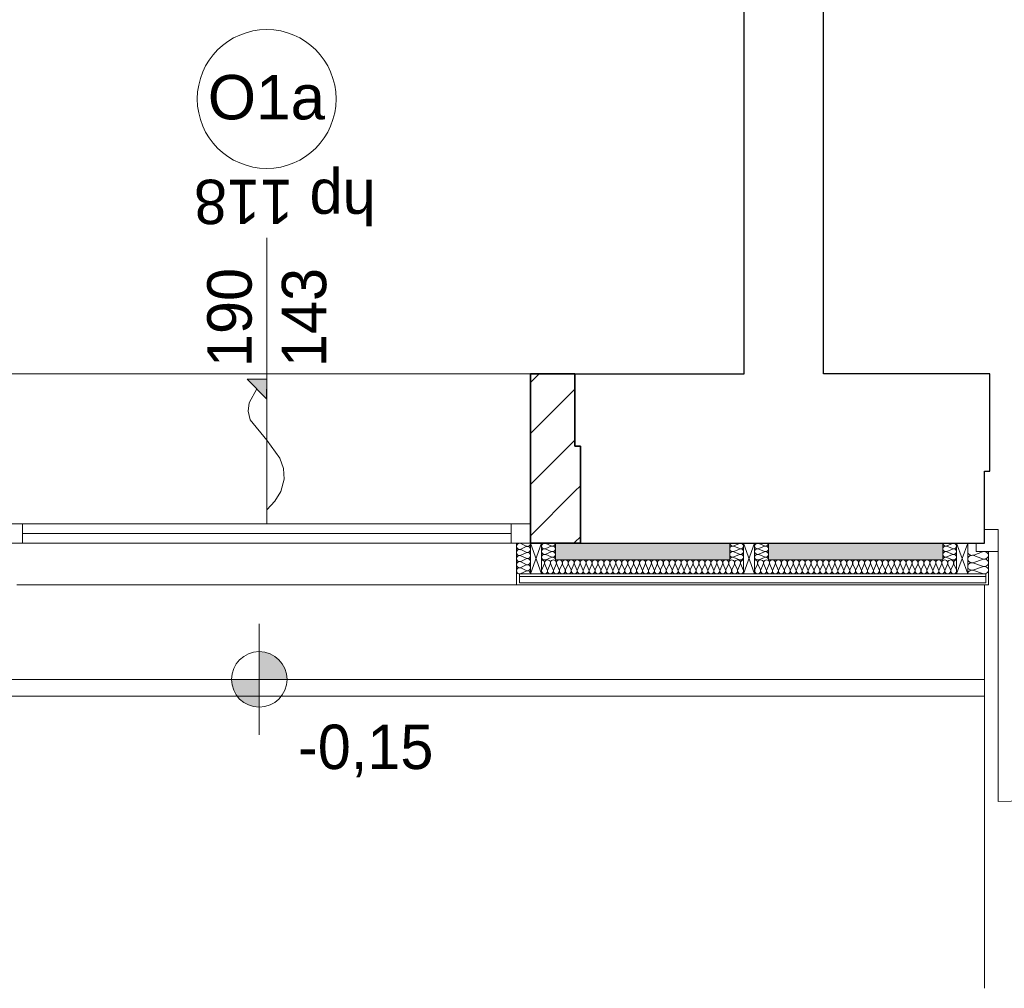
# Model space of a CAD drawing. Header units: inches. Extents: x -515158 to -470211, y -1887 to 84268.
# Tile 26 of 102: x -477618 to -474072, y -875 to 2613. Entities that reach past the tile are written whole.
import ezdxf

# ---------------------------------------------------------------- set-up
doc = ezdxf.new("R2010")
doc.units = ezdxf.units.IN
doc.header["$MEASUREMENT"] = 0
for name, color, linetype, lineweight in [('#podkład', 252, 'Continuous', 9), ('A-Okna_Nr_Pióra__9', 252, 'Continuous', 9), ('Arch drzwi_Nr_Pióra__10', 252, 'Continuous', 18), ('Arch ocieplenie_Nr_Pióra__21', 252, 'Continuous', 9), ('Arch ocieplenie_Nr_Pióra__44', 252, 'Continuous', 9), ('Arch ocieplenie_Nr_Pióra__95', 252, 'Continuous', 13), ('Arch opisy okien_Nr_Pióra__9', 252, 'Continuous', 9), ('Arch opisy_Nr_Pióra__9', 252, 'Continuous', 9), ('Arch stropy_Nr_Pióra__21', 252, 'Continuous', 9), ('Arch teren_Nr_Pióra__5', 252, 'Continuous', 13), ('Arch wykończenie_Nr_Pióra__9', 252, 'Continuous', 9), ('Arch zmurowania_Nr_Pióra__21', 252, 'Continuous', 9), ('Arch zmurowania_Nr_Pióra__27', 252, 'Continuous', 35), ('INWENT RZĘDNE_Nr_Pióra__21', 252, 'Continuous', 9), ('INWENT. OKNA_Nr_Pióra__21', 252, 'Continuous', 9), ('INWENT. OKNA_Nr_Pióra__5', 252, 'Continuous', 13), ('INWENT.ŚCIANY_Nr_Pióra__1', 252, 'Continuous', 25), ('INWENT.ŚCIANY_Nr_Pióra__21', 252, 'Continuous', 9)]:
    doc.layers.add(name, color=color, linetype=linetype, lineweight=lineweight)
doc.styles.add('GENERATED_STYLE_10', font='arial.ttf')
doc.styles.add('GENERATED_STYLE_3', font='txt')
doc.styles.add('GENERATED_STYLE_7', font='txt')
pattern_1 = [(45, (0, 0), (-91.923878, 91.923878), [])]

# ---------------------------------------------------------------- blocks, each defined once
blk = doc.blocks.new('parter')
at = {"layer": 'A-Okna_Nr_Pióra__9', "linetype": 'Continuous'}
blk.add_hatch(color=252, dxfattribs=at).paths.add_polyline_path([(-476728.3, 33448.5), (-476728.7, 33377.8), (-476799, 33448.9)], flags=0)
at = {"layer": 'Arch zmurowania_Nr_Pióra__21', "linetype": 'Continuous'}
h = blk.add_hatch(dxfattribs=at)
h.set_pattern_fill('Common_Brick', color=252, style=0, pattern_type=2)
h.set_pattern_definition(pattern_1)
h.paths.add_polyline_path([(-475778.3, 32857.6), (-475618.3, 32857.6), (-475618.3, 33467.6), (-475778.3, 33467.6)], flags=0)
h = blk.add_hatch(dxfattribs=at)
h.set_pattern_fill('Common_Brick', color=252, style=0, pattern_type=2)
h.set_pattern_definition(pattern_1)
h.paths.add_polyline_path([(-475618.3, 32857.6), (-475598.3, 32857.6), (-475598.3, 33207.6), (-475618.3, 33207.6)], flags=0)
at = {"layer": 'INWENT RZĘDNE_Nr_Pióra__21', "linetype": 'Continuous'}
for points in [[(-476755.1, 32367.6), (-476655.1, 32367.6), (-476662.7, 32405.9), (-476684.4, 32438.3), (-476716.9, 32460), (-476755.1, 32467.6)], [(-476755.1, 32367.6), (-476855.1, 32367.6), (-476847.5, 32329.4), (-476825.8, 32296.9), (-476793.4, 32275.2), (-476755.1, 32267.6)]]:
    blk.add_hatch(color=252, dxfattribs=at).paths.add_polyline_path(points, flags=0)
at = {"layer": 'A-Okna_Nr_Pióra__9', "color": 252, "linetype": 'Continuous'}
for p, q in [((-476728.7, 33377.8), (-476799, 33448.9)), ((-476728.3, 33448.5), (-476799, 33448.9)), ((-476728.3, 33448.5), (-476728.7, 33377.8))]:
    blk.add_line(p, q, dxfattribs=at)
at = {"layer": 'A-Okna_Nr_Pióra__9', "color": 252, "linetype": 'Continuous', "flags": 128}
blk.add_lwpolyline([(-476728.3, 32977.9), (-476699.2, 33009.1), (-476677.9, 33044.1), (-476665.7, 33088.8), (-476668.2, 33127.5), (-476681.2, 33164), (-476728.3, 33228.5), (-476787.9, 33301.8), (-476795, 33333.8), (-476791, 33363.7), (-476763.9, 33413.3)], dxfattribs=at)
at = {"layer": 'Arch drzwi_Nr_Pióra__10', "color": 252, "linetype": 'Continuous'}
for p, q in [((-474093.3, 32907.6), (-474143.3, 32907.6)), ((-474093.3, 32827.6), (-474093.3, 32907.6)), ((-474173.3, 32827.6), (-474173.3, 32857.6)), ((-474173.3, 32827.6), (-474093.3, 32827.6)), ((-474093.3, 32827.6), (-474093.3, 31927.6))]:
    blk.add_line(p, q, dxfattribs=at)
blk.add_arc((-474093.3, 32827.6), 900, 270, 0, dxfattribs=at)
at = {"layer": 'Arch ocieplenie_Nr_Pióra__21', "color": 252, "linetype": 'Continuous'}
for p, q in [((-475688.3, 32857.6), (-475688.3, 32797.6)), ((-475060.8, 32857.6), (-475688.3, 32857.6)), ((-475060.8, 32797.6), (-475060.8, 32857.6)), ((-474920.8, 32857.6), (-474293.3, 32857.6)), ((-474920.8, 32797.6), (-474920.8, 32857.6)), ((-474293.3, 32857.6), (-474293.3, 32797.6)), ((-475688.3, 32797.6), (-475060.8, 32797.6)), ((-474293.3, 32797.6), (-474920.8, 32797.6))]:
    blk.add_line(p, q, dxfattribs=at)
at = {"layer": 'Arch ocieplenie_Nr_Pióra__44', "color": 252, "linetype": 'Continuous'}
for p, q in [((-475793.2, 32847.6), (-475813.4, 32856.7)), ((-475813.4, 32836.6), (-475793.2, 32845.7)), ((-475703.2, 32848.5), (-475723.4, 32856.8)), ((-475723.4, 32838.5), (-475703.2, 32846.8)), ((-475045.9, 32848.5), (-475025.7, 32856.8)), ((-475025.7, 32838.5), (-475045.9, 32846.8)), ((-474935.7, 32848.5), (-474955.9, 32856.8)), ((-474955.9, 32838.5), (-474935.7, 32846.8)), ((-474278.4, 32848.5), (-474258.2, 32856.8)), ((-474258.2, 32838.5), (-474278.4, 32846.8)), ((-475793.2, 32825.6), (-475813.4, 32834.7)), ((-475813.4, 32814.6), (-475793.2, 32823.7)), ((-475793.2, 32803.6), (-475813.4, 32812.7)), ((-475703.2, 32828.5), (-475723.4, 32836.8)), ((-475723.4, 32818.5), (-475703.2, 32826.8)), ((-475703.2, 32808.5), (-475723.4, 32816.8)), ((-475723.4, 32798.5), (-475703.2, 32806.8)), ((-475045.9, 32828.5), (-475025.7, 32836.8)), ((-475025.7, 32818.5), (-475045.9, 32826.8)), ((-475045.9, 32808.5), (-475025.7, 32816.8)), ((-475025.7, 32798.5), (-475045.9, 32806.8)), ((-474935.7, 32828.5), (-474955.9, 32836.8)), ((-474955.9, 32818.5), (-474935.7, 32826.8)), ((-474935.7, 32808.5), (-474955.9, 32816.8)), ((-474955.9, 32798.5), (-474935.7, 32806.8)), ((-474278.4, 32828.5), (-474258.2, 32836.8)), ((-474258.2, 32818.5), (-474278.4, 32826.8)), ((-474278.4, 32808.5), (-474258.2, 32816.8)), ((-474258.2, 32798.5), (-474278.4, 32806.8)), ((-474181, 32815.4), (-474150.7, 32826.5)), ((-474150.7, 32802.1), (-474181, 32813.2)), ((-475813.4, 32792.6), (-475793.2, 32801.7)), ((-475793.2, 32781.6), (-475813.4, 32790.7)), ((-475813.4, 32770.6), (-475793.2, 32779.7)), ((-475793.2, 32759.6), (-475813.4, 32768.7)), ((-475728.5, 32782.7), (-475737.4, 32762.5)), ((-475717.8, 32762.5), (-475726.7, 32782.7)), ((-475707.1, 32782.7), (-475716, 32762.5)), ((-475696.4, 32762.5), (-475705.3, 32782.7)), ((-475685.7, 32782.7), (-475694.6, 32762.5)), ((-475675, 32762.5), (-475683.9, 32782.7)), ((-475664.3, 32782.7), (-475673.2, 32762.5)), ((-475653.6, 32762.5), (-475662.5, 32782.7)), ((-475642.9, 32782.7), (-475651.8, 32762.5)), ((-475632.2, 32762.5), (-475641.1, 32782.7)), ((-475621.5, 32782.7), (-475630.4, 32762.5)), ((-475610.8, 32762.5), (-475619.7, 32782.7)), ((-475600.1, 32782.7), (-475609, 32762.5)), ((-475589.4, 32762.5), (-475598.3, 32782.7)), ((-475578.7, 32782.7), (-475587.6, 32762.5)), ((-475568, 32762.5), (-475576.9, 32782.7)), ((-475557.3, 32782.7), (-475566.2, 32762.5)), ((-475546.7, 32762.5), (-475555.6, 32782.7)), ((-475536, 32782.7), (-475544.9, 32762.5)), ((-475525.3, 32762.5), (-475534.2, 32782.7)), ((-475514.6, 32782.7), (-475523.5, 32762.5)), ((-475503.9, 32762.5), (-475512.8, 32782.7)), ((-475493.2, 32782.7), (-475502.1, 32762.5)), ((-475482.5, 32762.5), (-475491.4, 32782.7)), ((-475471.8, 32782.7), (-475480.7, 32762.5)), ((-475461.1, 32762.5), (-475470, 32782.7)), ((-475450.4, 32782.7), (-475459.3, 32762.5)), ((-475439.7, 32762.5), (-475448.6, 32782.7)), ((-475429, 32782.7), (-475437.9, 32762.5)), ((-475418.3, 32762.5), (-475427.2, 32782.7)), ((-475407.6, 32782.7), (-475416.5, 32762.5)), ((-475396.9, 32762.5), (-475405.8, 32782.7)), ((-475386.2, 32782.7), (-475395.1, 32762.5)), ((-475375.5, 32762.5), (-475384.4, 32782.7)), ((-475364.8, 32782.7), (-475373.7, 32762.5)), ((-475354.1, 32762.5), (-475363, 32782.7)), ((-475343.4, 32782.7), (-475352.3, 32762.5)), ((-475332.7, 32762.5), (-475341.6, 32782.7)), ((-475322, 32782.7), (-475330.9, 32762.5)), ((-475311.3, 32762.5), (-475320.2, 32782.7)), ((-475300.6, 32782.7), (-475309.5, 32762.5)), ((-475289.9, 32762.5), (-475298.8, 32782.7)), ((-475279.2, 32782.7), (-475288.1, 32762.5)), ((-475268.5, 32762.5), (-475277.4, 32782.7)), ((-475257.8, 32782.7), (-475266.7, 32762.5)), ((-475247.1, 32762.5), (-475256, 32782.7)), ((-475236.4, 32782.7), (-475245.3, 32762.5)), ((-475225.7, 32762.5), (-475234.6, 32782.7)), ((-475215, 32782.7), (-475223.9, 32762.5)), ((-475204.3, 32762.5), (-475213.2, 32782.7)), ((-475193.6, 32782.7), (-475202.5, 32762.5)), ((-475182.9, 32762.5), (-475191.8, 32782.7)), ((-475172.2, 32782.7), (-475181.1, 32762.5)), ((-475161.5, 32762.5), (-475170.4, 32782.7)), ((-475150.8, 32782.7), (-475159.7, 32762.5)), ((-475140.1, 32762.5), (-475149, 32782.7)), ((-475129.4, 32782.7), (-475138.3, 32762.5)), ((-475118.7, 32762.5), (-475127.6, 32782.7)), ((-475108, 32782.7), (-475116.9, 32762.5)), ((-475097.3, 32762.5), (-475106.2, 32782.7)), ((-475086.6, 32782.7), (-475095.5, 32762.5)), ((-475075.9, 32762.5), (-475084.8, 32782.7)), ((-475065.2, 32782.7), (-475074.1, 32762.5)), ((-475054.5, 32762.5), (-475063.4, 32782.7)), ((-475043.8, 32782.7), (-475052.7, 32762.5)), ((-475033.1, 32762.5), (-475042, 32782.7)), ((-475022.4, 32782.7), (-475031.3, 32762.5)), ((-475011.7, 32762.5), (-475020.6, 32782.7)), ((-474969.9, 32762.5), (-474961, 32782.7)), ((-474959.2, 32782.7), (-474950.3, 32762.5)), ((-474948.5, 32762.5), (-474939.6, 32782.7)), ((-474937.8, 32782.7), (-474928.9, 32762.5)), ((-474927.1, 32762.5), (-474918.2, 32782.7)), ((-474916.4, 32782.7), (-474907.5, 32762.5)), ((-474905.7, 32762.5), (-474896.8, 32782.7)), ((-474895, 32782.7), (-474886.1, 32762.5)), ((-474884.3, 32762.5), (-474875.4, 32782.7)), ((-474873.6, 32782.7), (-474864.7, 32762.5)), ((-474862.9, 32762.5), (-474854, 32782.7)), ((-474852.2, 32782.7), (-474843.3, 32762.5)), ((-474841.5, 32762.5), (-474832.6, 32782.7)), ((-474830.8, 32782.7), (-474821.9, 32762.5)), ((-474820.1, 32762.5), (-474811.2, 32782.7)), ((-474809.4, 32782.7), (-474800.5, 32762.5)), ((-474798.7, 32762.5), (-474789.8, 32782.7)), ((-474788.1, 32782.7), (-474779.1, 32762.5)), ((-474777.4, 32762.5), (-474768.5, 32782.7)), ((-474766.7, 32782.7), (-474757.8, 32762.5)), ((-474756, 32762.5), (-474747.1, 32782.7)), ((-474745.3, 32782.7), (-474736.4, 32762.5)), ((-474734.6, 32762.5), (-474725.7, 32782.7)), ((-474723.9, 32782.7), (-474715, 32762.5)), ((-474713.2, 32762.5), (-474704.3, 32782.7)), ((-474702.5, 32782.7), (-474693.6, 32762.5)), ((-474691.8, 32762.5), (-474682.9, 32782.7)), ((-474681.1, 32782.7), (-474672.2, 32762.5)), ((-474670.4, 32762.5), (-474661.5, 32782.7)), ((-474659.7, 32782.7), (-474650.8, 32762.5)), ((-474649, 32762.5), (-474640.1, 32782.7)), ((-474638.3, 32782.7), (-474629.4, 32762.5)), ((-474627.6, 32762.5), (-474618.7, 32782.7)), ((-474616.9, 32782.7), (-474608, 32762.5)), ((-474606.2, 32762.5), (-474597.3, 32782.7)), ((-474595.5, 32782.7), (-474586.6, 32762.5)), ((-474584.8, 32762.5), (-474575.9, 32782.7)), ((-474574.1, 32782.7), (-474565.2, 32762.5)), ((-474563.4, 32762.5), (-474554.5, 32782.7)), ((-474552.7, 32782.7), (-474543.8, 32762.5)), ((-474542, 32762.5), (-474533.1, 32782.7)), ((-474531.3, 32782.7), (-474522.4, 32762.5)), ((-474520.6, 32762.5), (-474511.7, 32782.7)), ((-474509.9, 32782.7), (-474501, 32762.5)), ((-474499.2, 32762.5), (-474490.3, 32782.7)), ((-474488.5, 32782.7), (-474479.6, 32762.5)), ((-474477.8, 32762.5), (-474468.9, 32782.7)), ((-474467.1, 32782.7), (-474458.2, 32762.5)), ((-474456.4, 32762.5), (-474447.5, 32782.7)), ((-474445.7, 32782.7), (-474436.8, 32762.5)), ((-474435, 32762.5), (-474426.1, 32782.7)), ((-474424.3, 32782.7), (-474415.4, 32762.5)), ((-474413.6, 32762.5), (-474404.7, 32782.7)), ((-474402.9, 32782.7), (-474394, 32762.5)), ((-474392.2, 32762.5), (-474383.3, 32782.7)), ((-474381.5, 32782.7), (-474372.6, 32762.5)), ((-474370.8, 32762.5), (-474361.9, 32782.7)), ((-474360.1, 32782.7), (-474351.2, 32762.5)), ((-474349.4, 32762.5), (-474340.5, 32782.7)), ((-474338.7, 32782.7), (-474329.8, 32762.5)), ((-474328, 32762.5), (-474319.1, 32782.7)), ((-474317.3, 32782.7), (-474308.4, 32762.5)), ((-474306.6, 32762.5), (-474297.7, 32782.7)), ((-474295.9, 32782.7), (-474287, 32762.5)), ((-474285.2, 32762.5), (-474276.3, 32782.7)), ((-474274.5, 32782.7), (-474265.6, 32762.5)), ((-474263.8, 32762.5), (-474254.9, 32782.7)), ((-474253.1, 32782.7), (-474244.2, 32762.5)), ((-474181, 32788.8), (-474150.7, 32799.8)), ((-474150.7, 32775.4), (-474181, 32786.5)), ((-474181, 32762.1), (-474150.7, 32773.2)), ((-475813.4, 32748.6), (-475793.2, 32757.7)), ((-474150.7, 32748.8), (-474181, 32759.8))]:
    blk.add_line(p, q, dxfattribs=at)
for centre, major_axis, ratio, start_param, end_param in [((-475817.7, 32846.6), (0, 11), 0.966714, 5.870392, 9.837571), ((-475789, 32857.6), (0, 11), 0.966714, 2.7288, 4.712389), ((-475789, 32835.6), (0, 11), 0.966714, 2.7288, 6.695979), ((-475727.7, 32847.6), (-10.6, 0), 0.940381, 4.299595, 8.266775), ((-475699, 32857.6), (-10.6, 0), 0.940381, 1.158004, 3.141593), ((-475699, 32837.6), (-10.6, 0), 0.940381, 1.158004, 5.125183), ((-475050.2, 32837.6), (-10.6, 0), 0.940381, 4.299595, 8.266774), ((-475050.2, 32857.6), (-10.6, 0), 0.940381, 6.283185, 8.266774), ((-475021.5, 32847.6), (-10.6, 0), 0.940381, 1.158003, 5.125183), ((-474960.2, 32847.6), (-10.6, 0), 0.940381, 4.299595, 8.266775), ((-474931.5, 32857.6), (-10.6, 0), 0.940381, 1.158004, 3.141593), ((-474931.5, 32837.6), (-10.6, 0), 0.940381, 1.158004, 5.125183), ((-474282.7, 32837.6), (-10.6, 0), 0.940381, 4.299595, 8.266774), ((-474282.7, 32857.6), (-10.6, 0), 0.940381, 6.283185, 8.266774), ((-474254, 32847.6), (-10.6, 0), 0.940381, 1.158003, 5.125183), ((-475817.7, 32824.6), (0, 11), 0.966714, 5.870392, 9.837571), ((-475817.7, 32802.6), (0, 11), 0.966714, 5.870392, 9.837571), ((-475789, 32813.6), (0, 11), 0.966714, 2.7288, 6.695979), ((-475789, 32791.6), (0, 11), 0.966714, 2.7288, 6.695979), ((-475727.7, 32827.6), (-10.6, 0), 0.940381, 4.299595, 8.266775), ((-475727.7, 32807.6), (-10.6, 0), 0.940381, 4.299595, 8.266775), ((-475699, 32817.6), (-10.6, 0), 0.940381, 1.158004, 5.125183), ((-475699, 32797.6), (-10.6, 0), 0.940381, 3.141593, 5.125182), ((-475050.2, 32817.6), (-10.6, 0), 0.940381, 4.299595, 8.266774), ((-475050.2, 32797.6), (-10.6, 0), 0.940381, 4.299596, 6.283185), ((-475021.5, 32827.6), (-10.6, 0), 0.940381, 1.158003, 5.125183), ((-475021.5, 32807.6), (-10.6, 0), 0.940381, 1.158003, 5.125183), ((-474960.2, 32827.6), (-10.6, 0), 0.940381, 4.299595, 8.266775), ((-474960.2, 32807.6), (-10.6, 0), 0.940381, 4.299595, 8.266775), ((-474931.5, 32817.6), (-10.6, 0), 0.940381, 1.158004, 5.125183), ((-474931.5, 32797.6), (-10.6, 0), 0.940381, 3.141593, 5.125182), ((-474282.7, 32817.6), (-10.6, 0), 0.940381, 4.299595, 8.266774), ((-474282.7, 32797.6), (-10.6, 0), 0.940381, 4.299596, 6.283185), ((-474254, 32827.6), (-10.6, 0), 0.940381, 1.158003, 5.125183), ((-474254, 32807.6), (-10.6, 0), 0.940381, 1.158003, 5.125183), ((-474187.4, 32801), (-16, 0), 0.835908, 4.299595, 8.266774), ((-474187.4, 32827.6), (-16, 0), 0.835908, 0, 1.983589), ((-474144.3, 32814.3), (-16, 0), 0.835908, 1.158003, 5.125183), ((-475817.7, 32780.6), (0, 11), 0.966714, 5.870392, 9.837571), ((-475817.7, 32758.6), (0, 11), 0.966714, 5.870392, 9.837571), ((-475789, 32769.6), (0, 11), 0.966714, 2.7288, 6.695979), ((-475738.3, 32787), (-10.7, 0), 0.993979, 2.7288, 4.712389), ((-475716.9, 32787), (-10.7, 0), 0.993979, 2.7288, 6.695979), ((-475695.5, 32787), (-10.7, 0), 0.993979, 2.7288, 6.695979), ((-475674.1, 32787), (-10.7, 0), 0.993979, 2.7288, 6.695979), ((-475652.7, 32787), (-10.7, 0), 0.993979, 2.7288, 6.695979), ((-475631.3, 32787), (-10.7, 0), 0.993979, 2.7288, 6.695979), ((-475609.9, 32787), (-10.7, 0), 0.993979, 2.7288, 6.695979), ((-475588.5, 32787), (-10.7, 0), 0.993979, 2.7288, 6.695979), ((-475567.1, 32787), (-10.7, 0), 0.993979, 2.7288, 6.695979), ((-475545.8, 32787), (-10.7, 0), 0.993979, 2.7288, 6.695979), ((-475524.4, 32787), (-10.7, 0), 0.993979, 2.7288, 6.695979), ((-475503, 32787), (-10.7, 0), 0.993979, 2.7288, 6.695979), ((-475481.6, 32787), (-10.7, 0), 0.993979, 2.7288, 6.695979), ((-475460.2, 32787), (-10.7, 0), 0.993979, 2.7288, 6.695979), ((-475438.8, 32787), (-10.7, 0), 0.993979, 2.7288, 6.695979), ((-475417.4, 32787), (-10.7, 0), 0.993979, 2.7288, 6.695979), ((-475396, 32787), (-10.7, 0), 0.993979, 2.7288, 6.695979), ((-475374.6, 32787), (-10.7, 0), 0.993979, 2.7288, 6.695979), ((-475353.2, 32787), (-10.7, 0), 0.993979, 2.7288, 6.695979), ((-475331.8, 32787), (-10.7, 0), 0.993979, 2.7288, 6.695979), ((-475310.4, 32787), (-10.7, 0), 0.993979, 2.7288, 6.695979), ((-475289, 32787), (-10.7, 0), 0.993979, 2.7288, 6.695979), ((-475267.6, 32787), (-10.7, 0), 0.993979, 2.7288, 6.695979), ((-475246.2, 32787), (-10.7, 0), 0.993979, 2.7288, 6.695979), ((-475224.8, 32787), (-10.7, 0), 0.993979, 2.7288, 6.695979), ((-475203.4, 32787), (-10.7, 0), 0.993979, 2.7288, 6.695979), ((-475182, 32787), (-10.7, 0), 0.993979, 2.7288, 6.695979), ((-475160.6, 32787), (-10.7, 0), 0.993979, 2.7288, 6.695979), ((-475139.2, 32787), (-10.7, 0), 0.993979, 2.7288, 6.695979), ((-475117.8, 32787), (-10.7, 0), 0.993979, 2.7288, 6.695979), ((-475096.4, 32787), (-10.7, 0), 0.993979, 2.7288, 6.695979), ((-475075, 32787), (-10.7, 0), 0.993979, 2.7288, 6.695979), ((-475053.6, 32787), (-10.7, 0), 0.993979, 2.7288, 6.695979), ((-475032.2, 32787), (-10.7, 0), 0.993979, 2.7288, 6.695979), ((-475010.8, 32787), (-10.7, 0), 0.993979, 4.712389, 6.695979), ((-474970.8, 32787), (10.7, 0), 0.993979, 5.870392, 7.853982), ((-474949.4, 32787), (10.7, 0), 0.993979, 5.870392, 9.837571), ((-474928, 32787), (10.7, 0), 0.993979, 5.870392, 9.837571), ((-474906.6, 32787), (10.7, 0), 0.993979, 5.870392, 9.837571), ((-474885.2, 32787), (10.7, 0), 0.993979, 5.870392, 9.837571), ((-474863.8, 32787), (10.7, 0), 0.993979, 5.870392, 9.837571), ((-474842.4, 32787), (10.7, 0), 0.993979, 5.870392, 9.837571), ((-474821, 32787), (10.7, 0), 0.993979, 5.870392, 9.837571), ((-474799.6, 32787), (10.7, 0), 0.993979, 5.870392, 9.837571), ((-474778.3, 32787), (10.7, 0), 0.993979, 5.870392, 9.837571), ((-474756.9, 32787), (10.7, 0), 0.993979, 5.870392, 9.837571), ((-474735.5, 32787), (10.7, 0), 0.993979, 5.870392, 9.837571), ((-474714.1, 32787), (10.7, 0), 0.993979, 5.870392, 9.837571), ((-474692.7, 32787), (10.7, 0), 0.993979, 5.870392, 9.837571), ((-474671.3, 32787), (10.7, 0), 0.993979, 5.870392, 9.837571), ((-474649.9, 32787), (10.7, 0), 0.993979, 5.870392, 9.837571), ((-474628.5, 32787), (10.7, 0), 0.993979, 5.870392, 9.837571), ((-474607.1, 32787), (10.7, 0), 0.993979, 5.870392, 9.837571), ((-474585.7, 32787), (10.7, 0), 0.993979, 5.870392, 9.837571), ((-474564.3, 32787), (10.7, 0), 0.993979, 5.870392, 9.837571), ((-474542.9, 32787), (10.7, 0), 0.993979, 5.870392, 9.837571), ((-474521.5, 32787), (10.7, 0), 0.993979, 5.870392, 9.837571), ((-474500.1, 32787), (10.7, 0), 0.993979, 5.870392, 9.837571), ((-474478.7, 32787), (10.7, 0), 0.993979, 5.870392, 9.837571), ((-474457.3, 32787), (10.7, 0), 0.993979, 5.870392, 9.837571), ((-474435.9, 32787), (10.7, 0), 0.993979, 5.870392, 9.837571), ((-474414.5, 32787), (10.7, 0), 0.993979, 5.870392, 9.837571), ((-474393.1, 32787), (10.7, 0), 0.993979, 5.870392, 9.837571), ((-474371.7, 32787), (10.7, 0), 0.993979, 5.870392, 9.837571), ((-474350.3, 32787), (10.7, 0), 0.993979, 5.870392, 9.837571), ((-474328.9, 32787), (10.7, 0), 0.993979, 5.870392, 9.837571), ((-474307.5, 32787), (10.7, 0), 0.993979, 5.870392, 9.837571), ((-474286.1, 32787), (10.7, 0), 0.993979, 5.870392, 9.837571), ((-474264.7, 32787), (10.7, 0), 0.993979, 5.870392, 9.837571), ((-474243.3, 32787), (10.7, 0), 0.993979, 1.570796, 3.554385), ((-474187.4, 32774.3), (-16, 0), 0.835908, 4.299595, 8.266774), ((-474144.3, 32787.6), (-16, 0), 0.835908, 1.158003, 5.125183), ((-474144.3, 32761), (-16, 0), 0.835908, 1.158003, 5.125183), ((-475789, 32747.6), (0, 11), 0.966714, 4.712389, 6.695979), ((-475727.6, 32758.3), (-10.7, 0), 0.993979, 5.870392, 9.837571), ((-475706.2, 32758.3), (-10.7, 0), 0.993979, 5.870392, 9.837571), ((-475684.8, 32758.3), (-10.7, 0), 0.993979, 5.870392, 9.837571), ((-475663.4, 32758.3), (-10.7, 0), 0.993979, 5.870392, 9.837571), ((-475642, 32758.3), (-10.7, 0), 0.993979, 5.870392, 9.837571), ((-475620.6, 32758.3), (-10.7, 0), 0.993979, 5.870392, 9.837571), ((-475599.2, 32758.3), (-10.7, 0), 0.993979, 5.870392, 9.837571), ((-475577.8, 32758.3), (-10.7, 0), 0.993979, 5.870392, 9.837571), ((-475556.5, 32758.3), (-10.7, 0), 0.993979, 5.870392, 9.837571), ((-475535.1, 32758.3), (-10.7, 0), 0.993979, 5.870392, 9.837571), ((-475513.7, 32758.3), (-10.7, 0), 0.993979, 5.870392, 9.837571), ((-475492.3, 32758.3), (-10.7, 0), 0.993979, 5.870392, 9.837571), ((-475470.9, 32758.3), (-10.7, 0), 0.993979, 5.870392, 9.837571), ((-475449.5, 32758.3), (-10.7, 0), 0.993979, 5.870392, 9.837571), ((-475428.1, 32758.3), (-10.7, 0), 0.993979, 5.870392, 9.837571), ((-475406.7, 32758.3), (-10.7, 0), 0.993979, 5.870392, 9.837571), ((-475385.3, 32758.3), (-10.7, 0), 0.993979, 5.870392, 9.837571), ((-475363.9, 32758.3), (-10.7, 0), 0.993979, 5.870392, 9.837571), ((-475342.5, 32758.3), (-10.7, 0), 0.993979, 5.870392, 9.837571), ((-475321.1, 32758.3), (-10.7, 0), 0.993979, 5.870392, 9.837571), ((-475299.7, 32758.3), (-10.7, 0), 0.993979, 5.870392, 9.837571), ((-475278.3, 32758.3), (-10.7, 0), 0.993979, 5.870392, 9.837571), ((-475256.9, 32758.3), (-10.7, 0), 0.993979, 5.870392, 9.837571), ((-475235.5, 32758.3), (-10.7, 0), 0.993979, 5.870392, 9.837571), ((-475214.1, 32758.3), (-10.7, 0), 0.993979, 5.870392, 9.837571), ((-475192.7, 32758.3), (-10.7, 0), 0.993979, 5.870392, 9.837571), ((-475171.3, 32758.3), (-10.7, 0), 0.993979, 5.870392, 9.837571), ((-475149.9, 32758.3), (-10.7, 0), 0.993979, 5.870392, 9.837571), ((-475128.5, 32758.3), (-10.7, 0), 0.993979, 5.870392, 9.837571), ((-475107.1, 32758.3), (-10.7, 0), 0.993979, 5.870392, 9.837571), ((-475085.7, 32758.3), (-10.7, 0), 0.993979, 5.870392, 9.837571), ((-475064.3, 32758.3), (-10.7, 0), 0.993979, 5.870392, 9.837571), ((-475042.9, 32758.3), (-10.7, 0), 0.993979, 5.870392, 9.837571), ((-475021.5, 32758.3), (-10.7, 0), 0.993979, 5.870392, 9.837571), ((-474960.1, 32758.3), (10.7, 0), 0.993979, 2.728799, 6.695979), ((-474938.7, 32758.3), (10.7, 0), 0.993979, 2.728799, 6.695979), ((-474917.3, 32758.3), (10.7, 0), 0.993979, 2.728799, 6.695979), ((-474895.9, 32758.3), (10.7, 0), 0.993979, 2.728799, 6.695979), ((-474874.5, 32758.3), (10.7, 0), 0.993979, 2.728799, 6.695979), ((-474853.1, 32758.3), (10.7, 0), 0.993979, 2.728799, 6.695979), ((-474831.7, 32758.3), (10.7, 0), 0.993979, 2.728799, 6.695979), ((-474810.3, 32758.3), (10.7, 0), 0.993979, 2.728799, 6.695979), ((-474788.9, 32758.3), (10.7, 0), 0.993979, 2.728799, 6.695979), ((-474767.6, 32758.3), (10.7, 0), 0.993979, 2.728799, 6.695979), ((-474746.2, 32758.3), (10.7, 0), 0.993979, 2.728799, 6.695979), ((-474724.8, 32758.3), (10.7, 0), 0.993979, 2.728799, 6.695979), ((-474703.4, 32758.3), (10.7, 0), 0.993979, 2.728799, 6.695979), ((-474682, 32758.3), (10.7, 0), 0.993979, 2.728799, 6.695979), ((-474660.6, 32758.3), (10.7, 0), 0.993979, 2.728799, 6.695979), ((-474639.2, 32758.3), (10.7, 0), 0.993979, 2.728799, 6.695979), ((-474617.8, 32758.3), (10.7, 0), 0.993979, 2.728799, 6.695979), ((-474596.4, 32758.3), (10.7, 0), 0.993979, 2.728799, 6.695979), ((-474575, 32758.3), (10.7, 0), 0.993979, 2.728799, 6.695979), ((-474553.6, 32758.3), (10.7, 0), 0.993979, 2.728799, 6.695979), ((-474532.2, 32758.3), (10.7, 0), 0.993979, 2.728799, 6.695979), ((-474510.8, 32758.3), (10.7, 0), 0.993979, 2.728799, 6.695979), ((-474489.4, 32758.3), (10.7, 0), 0.993979, 2.728799, 6.695979), ((-474468, 32758.3), (10.7, 0), 0.993979, 2.728799, 6.695979), ((-474446.6, 32758.3), (10.7, 0), 0.993979, 2.728799, 6.695979), ((-474425.2, 32758.3), (10.7, 0), 0.993979, 2.728799, 6.695979), ((-474403.8, 32758.3), (10.7, 0), 0.993979, 2.728799, 6.695979), ((-474382.4, 32758.3), (10.7, 0), 0.993979, 2.728799, 6.695979), ((-474361, 32758.3), (10.7, 0), 0.993979, 2.728799, 6.695979), ((-474339.6, 32758.3), (10.7, 0), 0.993979, 2.728799, 6.695979), ((-474318.2, 32758.3), (10.7, 0), 0.993979, 2.728799, 6.695979), ((-474296.8, 32758.3), (10.7, 0), 0.993979, 2.728799, 6.695979), ((-474275.4, 32758.3), (10.7, 0), 0.993979, 2.728799, 6.695979), ((-474254, 32758.3), (10.7, 0), 0.993979, 2.728799, 6.695979), ((-474187.4, 32747.6), (-16, 0), 0.835908, 4.299596, 6.283185)]:
    blk.add_ellipse(centre, major_axis=major_axis, ratio=ratio, start_param=start_param, end_param=end_param, dxfattribs=at)
at = {"layer": 'Arch ocieplenie_Nr_Pióra__95', "color": 252, "linetype": 'Continuous', "lineweight": 25}
for points in [[(-475060.8, 32797.6), (-475688.3, 32857.6), (-475060.8, 32857.6)], [(-475688.3, 32797.6), (-475688.3, 32857.6), (-475060.8, 32797.6)], [(-474293.3, 32797.6), (-474920.8, 32857.6), (-474293.3, 32857.6)], [(-474920.8, 32797.6), (-474920.8, 32857.6), (-474293.3, 32797.6)]]:
    blk.add_solid(points, dxfattribs=at)
at = {"layer": 'Arch opisy_Nr_Pióra__9', "color": 252, "linetype": 'Continuous'}
blk.add_circle((-476728.3, 34457.6), 250, dxfattribs=at)
at = {"layer": 'Arch stropy_Nr_Pióra__21', "color": 252, "linetype": 'Continuous'}
blk.add_line((-474143.3, 32707.6), (-474143.3, 31255.1), dxfattribs=at)
at = {"layer": 'Arch teren_Nr_Pióra__5', "color": 252, "linetype": 'Continuous'}
for p, q in [((-480313.3, 32367.6), (-474143.3, 32367.6)), ((-480313.3, 32307.6), (-474143.3, 32307.6))]:
    blk.add_line(p, q, dxfattribs=at)
at = {"layer": 'Arch wykończenie_Nr_Pióra__9', "color": 252, "linetype": 'Continuous'}
for p, q in [((-475828.3, 32707.6), (-475828.3, 32857.6)), ((-475828.3, 32707.6), (-475828.3, 32857.6)), ((-475738.3, 32857.6), (-475778.3, 32857.6)), ((-475778.3, 32857.6), (-475778.3, 32747.6)), ((-475778.3, 32857.6), (-475738.3, 32747.6)), ((-475738.3, 32857.6), (-475778.3, 32747.6)), ((-475738.3, 32747.6), (-475738.3, 32857.6)), ((-475010.8, 32747.6), (-475010.8, 32857.6)), ((-475010.8, 32857.6), (-474970.8, 32857.6)), ((-474970.8, 32857.6), (-475010.8, 32747.6)), ((-475010.8, 32857.6), (-474970.8, 32747.6)), ((-474970.8, 32857.6), (-474970.8, 32747.6)), ((-474243.3, 32747.6), (-474243.3, 32857.6)), ((-474243.3, 32857.6), (-474203.3, 32857.6)), ((-474203.3, 32857.6), (-474243.3, 32747.6)), ((-474243.3, 32857.6), (-474203.3, 32747.6)), ((-474203.3, 32857.6), (-474203.3, 32747.6)), ((-474128.3, 32707.6), (-474128.3, 32827.6)), ((-474128.3, 32707.6), (-474128.3, 32827.6)), ((-475818.3, 32715.6), (-475818.3, 32747.6)), ((-475818.3, 32747.6), (-474138.3, 32747.6)), ((-475818.3, 32737.6), (-474138.3, 32737.6)), ((-475778.3, 32747.6), (-475738.3, 32747.6)), ((-474970.8, 32747.6), (-475010.8, 32747.6)), ((-474203.3, 32747.6), (-474243.3, 32747.6)), ((-474138.3, 32715.6), (-474138.3, 32747.6)), ((-475828.3, 32707.6), (-474128.3, 32707.6)), ((-475818.3, 32715.6), (-474138.3, 32715.6)), ((-475158.3, 32707.6), (-474128.3, 32707.6))]:
    blk.add_line(p, q, dxfattribs=at)
at = {"layer": 'Arch zmurowania_Nr_Pióra__27', "color": 252, "linetype": 'Continuous'}
for p, q in [((-475778.3, 33467.6), (-475778.3, 32857.6)), ((-475618.3, 33467.6), (-475778.3, 33467.6)), ((-475618.3, 33207.6), (-475618.3, 33467.6)), ((-475598.3, 33207.6), (-475618.3, 33207.6)), ((-475598.3, 32857.6), (-475598.3, 33207.6)), ((-475778.3, 32857.6), (-475618.3, 32857.6)), ((-475618.3, 32857.6), (-475598.3, 32857.6))]:
    blk.add_line(p, q, dxfattribs=at)
at = {"layer": 'INWENT RZĘDNE_Nr_Pióra__21', "color": 252, "linetype": 'Continuous'}
for p, q in [((-476755.1, 32167.6), (-476755.1, 32567.6)), ((-476955.1, 32367.6), (-476555.1, 32367.6))]:
    blk.add_line(p, q, dxfattribs=at)
blk.add_circle((-476755.1, 32367.6), 100, dxfattribs=at)
at = {"layer": 'INWENT. OKNA_Nr_Pióra__5', "color": 252, "linetype": 'Continuous'}
for p, q in [((-476728.3, 32927.6), (-476728.3, 33957.6)), ((-475778.3, 32927.6), (-477678.3, 32927.6)), ((-477608.3, 32857.6), (-477608.3, 32927.6)), ((-475848.3, 32857.6), (-475848.3, 32927.6)), ((-477608.3, 32892.6), (-475848.3, 32892.6)), ((-475778.3, 32857.6), (-477678.3, 32857.6))]:
    blk.add_line(p, q, dxfattribs=at)
at = {"layer": 'INWENT.ŚCIANY_Nr_Pióra__1', "color": 252, "linetype": 'Continuous'}
for p, q in [((-474723.3, 33467.6), (-474723.3, 44337.6)), ((-475008.3, 33467.6), (-475008.3, 38717.6)), ((-475618.3, 33467.6), (-475008.3, 33467.6)), ((-475618.3, 33467.6), (-475618.3, 33207.6)), ((-474123.3, 33467.6), (-474723.3, 33467.6)), ((-474123.3, 33117.6), (-474123.3, 33467.6)), ((-475598.3, 33207.6), (-475618.3, 33207.6)), ((-475598.3, 32857.6), (-475598.3, 33207.6)), ((-474143.3, 33117.6), (-474123.3, 33117.6)), ((-474143.3, 32857.6), (-474143.3, 33117.6)), ((-475598.3, 32857.6), (-474143.3, 32857.6))]:
    blk.add_line(p, q, dxfattribs=at)
at = {"layer": 'INWENT.ŚCIANY_Nr_Pióra__21', "color": 252, "linetype": 'Continuous'}
for p, q in [((-477678.3, 33467.6), (-475618.3, 33467.6)), ((-477628.3, 32707.6), (-475828.3, 32707.6))]:
    blk.add_line(p, q, dxfattribs=at)
at = {"layer": 'Arch opisy okien_Nr_Pióra__9', "color": 252, "linetype": 'Continuous', "style": 'GENERATED_STYLE_10'}
blk.add_text('O1a', height=160, dxfattribs=at).set_placement((-476940.5, 34384.2))
at = {"layer": 'INWENT RZĘDNE_Nr_Pióra__21', "color": 252, "insert": (-476615.5, 32014.9), "char_height": 160, "attachment_point": 7, "style": 'GENERATED_STYLE_3'}
blk.add_mtext('{-0,15}', dxfattribs=at)
at = {"layer": 'INWENT. OKNA_Nr_Pióra__21', "color": 252, "linetype": 'Continuous', "style": 'GENERATED_STYLE_7'}
for s, rotation, p in [('hp 118', 180, (-476335.9, 34167)), ('190', 90, (-476782.5, 33492.2)), ('143', 90, (-476513.8, 33492.2))]:
    blk.add_text(s, height=160, rotation=rotation, dxfattribs=at).set_placement(p)

msp = doc.modelspace()

# ---------------------------------------------------------------- block references
at = {"layer": '#podkład'}
msp.add_blockref('parter', (0, -32129.9), dxfattribs=at)

doc.saveas('drawing.dxf')
